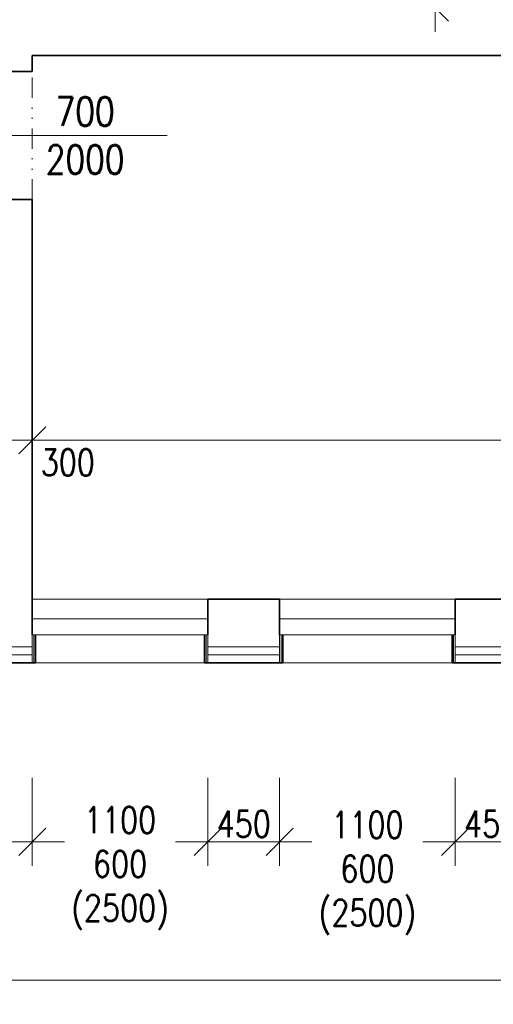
# Model space of a CAD drawing. Header units: millimetres. Extents: x -485339 to 286898, y -1189934 to 1602269.
# Tile 71 of 230: x -70284 to -67316, y -1062714 to -1056553. Entities that reach past the tile are written whole.
import ezdxf

# ---------------------------------------------------------------- set-up
doc = ezdxf.new("R2010")
doc.units = ezdxf.units.MM
doc.header["$LTSCALE"] = 10
doc.linetypes.add('DĚLICÍ2', pattern=[15.875, 6.35, -3.175, 0, -3.175, 0, -3.175])
doc.layers.get('Defpoints').update_dxf_attribs({"lineweight": 0})
for name, color, linetype, lineweight in [('N_čáry_obrys', 10, 'Continuous', 35), ('N_čáry_obv.plášt', 212, 'Continuous', 18), ('N_čáry_plné', 10, 'Continuous', 18), ('St_kóty', 132, 'Continuous', 18), ('St_otvory_okna', 40, 'Continuous', 18), ('St_popis_otvory', 40, 'Continuous', 18), ('St_čáry_nad', 250, 'DĚLICÍ2', 18), ('St_čáry_obrys', 5, 'Continuous', 35), ('St_čáry_plné', 250, 'Continuous', 18)]:
    doc.layers.add(name, color=color, linetype=linetype, lineweight=lineweight)
doc.styles.get("Standard").update_dxf_attribs({"font": 'simplex.shx', "width": 0.8})
doc.linetypes.add('IZOLACE', pattern='A,0.0001,-0.1,[134,ltypeshp.shx,S=0.1,R=0,X=-0.1,Y=0],-0.2,[134,ltypeshp.shx,S=0.1,R=180,X=0.1,Y=0],-0.1', length=0.4001)
doc.dimstyles.new('stavebníM100', dxfattribs={"dimtxt": 165, "dimasz": 170, "dimexe": 150, "dimexo": 100, "dimgap": 30, "dimtad": 1, "dimdec": 0, "dimtxsty": 'Standard', "dimblk": 'OBLIQUE', "dimcen": -2.5, "dimdle": 150, "dimclrd": 256, "dimclre": 256, "dimclrt": 256, "dimadec": 4, "dimazin": 0, "dimtfac": 1, "dimtdec": 0, "dimtmove": 2, "dimatfit": 3, "dimldrblk": 'OBLIQUE', "dimfxl": 400, "dimfxlon": 1, "dimlwd": -1, "dimlwe": -1, "dimarcsym": 0})
doc.dimstyles.new('stavebníM100_modul', dxfattribs={"dimtxt": 250, "dimasz": 200, "dimexe": 150, "dimexo": 100, "dimgap": 30, "dimtad": 1, "dimdec": 0, "dimtxsty": 'Standard', "dimblk": 'DOT', "dimcen": -2.5, "dimdle": 150, "dimclrd": 256, "dimclre": 256, "dimclrt": 256, "dimadec": 4, "dimazin": 0, "dimtfac": 1, "dimtdec": 0, "dimtmove": 2, "dimatfit": 3, "dimldrblk": 'OBLIQUE', "dimfxl": 400, "dimfxlon": 1, "dimlwd": -1, "dimlwe": -1, "dimarcsym": 0})

# ---------------------------------------------------------------- blocks, each defined once
blk = doc.blocks.new('_OBLIQUE')
at = {"color": 0, "linetype": 'ByBlock'}
blk.add_line((-0.5, -0.5), (0.5, 0.5), dxfattribs=at)
blk = doc.blocks.new('*D5694')
at = {"layer": 'Defpoints', "color": 0}
for p in [(-70504.9, -1062274.1), (-59724.9, -1062274.1), (-59724.9, -1062562.9)]:
    blk.add_point(p, dxfattribs=at)
at = {"layer": 'St_kóty'}
for p, q in [((-70504.9, -1062374.1), (-70504.9, -1062712.9)), ((-59724.9, -1062374.1), (-59724.9, -1062712.9)), ((-70654.9, -1062562.9), (-59574.9, -1062562.9))]:
    blk.add_line(p, q, dxfattribs=at)
at = {"layer": 'St_kóty', "linetype": 'ByBlock', "xscale": 170, "yscale": 170, "zscale": 170, "rotation": 180}
blk.add_blockref('_OBLIQUE', (-70504.9, -1062562.9), dxfattribs=at)
at = {"layer": 'St_kóty', "linetype": 'ByBlock', "xscale": 170, "yscale": 170, "zscale": 170}
blk.add_blockref('_OBLIQUE', (-59724.9, -1062562.9), dxfattribs=at)
at = {"layer": 'St_kóty', "insert": (-65114.9, -1062450.4), "char_height": 165, "attachment_point": 5}
blk.add_mtext('10780', dxfattribs=at)
blk = doc.blocks.new('*D5700')
at = {"layer": 'Defpoints', "color": 0}
for p in [(-67554.9, -1060477.6), (-67104.9, -1060477.6), (-67554.9, -1061697.4)]:
    blk.add_point(p, dxfattribs=at)
at = {"layer": 'St_kóty'}
for p, q in [((-67554.9, -1061297.4), (-67554.9, -1061847.4)), ((-67104.9, -1061297.4), (-67104.9, -1061847.4)), ((-66954.9, -1061697.4), (-67704.9, -1061697.4))]:
    blk.add_line(p, q, dxfattribs=at)
at = {"layer": 'St_kóty', "linetype": 'ByBlock', "xscale": 170, "yscale": 170, "zscale": 170, "rotation": 180}
blk.add_blockref('_OBLIQUE', (-67554.9, -1061697.4), dxfattribs=at)
at = {"layer": 'St_kóty', "linetype": 'ByBlock', "xscale": 170, "yscale": 170, "zscale": 170}
blk.add_blockref('_OBLIQUE', (-67104.9, -1061697.4), dxfattribs=at)
at = {"layer": 'St_kóty', "insert": (-67329.9, -1061584.9), "char_height": 165, "attachment_point": 5}
blk.add_mtext('450', dxfattribs=at)
blk = doc.blocks.new('*D5701')
at = {"layer": 'Defpoints', "color": 0}
for p in [(-68654.9, -1060477.6), (-67554.9, -1060477.6), (-68654.9, -1061697.4)]:
    blk.add_point(p, dxfattribs=at)
at = {"layer": 'St_kóty'}
for p, q in [((-68654.9, -1061297.4), (-68654.9, -1061847.4)), ((-67554.9, -1061297.4), (-67554.9, -1061847.4)), ((-68804.9, -1061697.4), (-68452.3, -1061697.4)), ((-67404.9, -1061697.4), (-67757.5, -1061697.4))]:
    blk.add_line(p, q, dxfattribs=at)
at = {"layer": 'St_kóty', "linetype": 'ByBlock', "xscale": 170, "yscale": 170, "zscale": 170, "rotation": 180}
blk.add_blockref('_OBLIQUE', (-68654.9, -1061697.4), dxfattribs=at)
at = {"layer": 'St_kóty', "linetype": 'ByBlock', "xscale": 170, "yscale": 170, "zscale": 170}
blk.add_blockref('_OBLIQUE', (-67554.9, -1061697.4), dxfattribs=at)
at = {"layer": 'St_kóty', "insert": (-68104.9, -1061893.1), "char_height": 165, "attachment_point": 5}
blk.add_mtext('1100\\P600\\P(2500)', dxfattribs=at)
blk = doc.blocks.new('*D5702')
at = {"layer": 'Defpoints', "color": 0}
for p in [(-69104.9, -1060477.6), (-68654.9, -1060477.6), (-69104.9, -1061697.4)]:
    blk.add_point(p, dxfattribs=at)
at = {"layer": 'St_kóty'}
for p, q in [((-69104.9, -1061297.4), (-69104.9, -1061847.4)), ((-68654.9, -1061297.4), (-68654.9, -1061847.4)), ((-68504.9, -1061697.4), (-69254.9, -1061697.4))]:
    blk.add_line(p, q, dxfattribs=at)
at = {"layer": 'St_kóty', "linetype": 'ByBlock', "xscale": 170, "yscale": 170, "zscale": 170, "rotation": 180}
blk.add_blockref('_OBLIQUE', (-69104.9, -1061697.4), dxfattribs=at)
at = {"layer": 'St_kóty', "linetype": 'ByBlock', "xscale": 170, "yscale": 170, "zscale": 170}
blk.add_blockref('_OBLIQUE', (-68654.9, -1061697.4), dxfattribs=at)
at = {"layer": 'St_kóty', "insert": (-68879.9, -1061584.9), "char_height": 165, "attachment_point": 5}
blk.add_mtext('450', dxfattribs=at)
blk = doc.blocks.new('*D5703')
at = {"layer": 'Defpoints', "color": 0}
for p in [(-69104.9, -1060477.6), (-70204.9, -1060577.6), (-70204.9, -1061697.4)]:
    blk.add_point(p, dxfattribs=at)
at = {"layer": 'St_kóty'}
for p, q in [((-70204.9, -1061297.4), (-70204.9, -1061847.4)), ((-69104.9, -1061297.4), (-69104.9, -1061847.4)), ((-70354.9, -1061697.4), (-70002.3, -1061697.4)), ((-68954.9, -1061697.4), (-69307.5, -1061697.4))]:
    blk.add_line(p, q, dxfattribs=at)
at = {"layer": 'St_kóty', "linetype": 'ByBlock', "xscale": 170, "yscale": 170, "zscale": 170, "rotation": 180}
blk.add_blockref('_OBLIQUE', (-70204.9, -1061697.4), dxfattribs=at)
at = {"layer": 'St_kóty', "linetype": 'ByBlock', "xscale": 170, "yscale": 170, "zscale": 170}
blk.add_blockref('_OBLIQUE', (-69104.9, -1061697.4), dxfattribs=at)
at = {"layer": 'St_kóty', "insert": (-69654.9, -1061863.2), "char_height": 165, "attachment_point": 5}
blk.add_mtext('1100\\P600\\P(2500)', dxfattribs=at)
blk = doc.blocks.new('*D5704')
at = {"layer": 'Defpoints', "color": 0}
for p in [(-70504.9, -1060477.6), (-70204.9, -1060577.6), (-70504.9, -1061697.4)]:
    blk.add_point(p, dxfattribs=at)
at = {"layer": 'St_kóty'}
for p, q in [((-70504.9, -1061297.4), (-70504.9, -1061847.4)), ((-70204.9, -1061297.4), (-70204.9, -1061847.4)), ((-70054.9, -1061697.4), (-70654.9, -1061697.4))]:
    blk.add_line(p, q, dxfattribs=at)
at = {"layer": 'St_kóty', "linetype": 'ByBlock', "xscale": 170, "yscale": 170, "zscale": 170, "rotation": 180}
blk.add_blockref('_OBLIQUE', (-70504.9, -1061697.4), dxfattribs=at)
at = {"layer": 'St_kóty', "linetype": 'ByBlock', "xscale": 170, "yscale": 170, "zscale": 170}
blk.add_blockref('_OBLIQUE', (-70204.9, -1061697.4), dxfattribs=at)
at = {"layer": 'St_kóty', "insert": (-70815.3, -1061834.4), "char_height": 165, "attachment_point": 5}
blk.add_mtext('300', dxfattribs=at)
blk = doc.blocks.new('*D5722')
at = {"layer": 'Defpoints', "color": 0}
for p in [(-70504.9, -1060477.6), (-59724.9, -1060477.6), (-59724.9, -1063107)]:
    blk.add_point(p, dxfattribs=at)
at = {"layer": 'St_kóty'}
for p, q in [((-70504.9, -1062707), (-70504.9, -1063257)), ((-59724.9, -1062707), (-59724.9, -1063257)), ((-70654.9, -1063107), (-59574.9, -1063107))]:
    blk.add_line(p, q, dxfattribs=at)
at = {"layer": 'St_kóty', "linetype": 'ByBlock', "xscale": 170, "yscale": 170, "zscale": 170, "rotation": 180}
blk.add_blockref('_OBLIQUE', (-70504.9, -1063107), dxfattribs=at)
at = {"layer": 'St_kóty', "linetype": 'ByBlock', "xscale": 170, "yscale": 170, "zscale": 170}
blk.add_blockref('_OBLIQUE', (-59724.9, -1063107), dxfattribs=at)
at = {"layer": 'St_kóty', "insert": (-65114.9, -1062994.5), "char_height": 165, "attachment_point": 5}
blk.add_mtext('10780', dxfattribs=at)
blk = doc.blocks.new('_Dot')
at = {"color": 0, "linetype": 'ByBlock', "lineweight": -2}
blk.add_line((-0.5, 0), (-1, 0), dxfattribs=at)
at = {"color": 0, "linetype": 'ByBlock', "const_width": 0.5}
blk.add_lwpolyline([(-0.25, 0, 1), (0.25, 0, 1)], format="xyb", close=True, dxfattribs=at)
blk = doc.blocks.new('*D5730')
at = {"layer": 'Defpoints', "color": 0}
for p in [(-71193, -1040782.2), (-59184.9, -1040782.6), (-71193, -1064041.5)]:
    blk.add_point(p, dxfattribs=at)
at = {"layer": 'St_kóty'}
for p, q in [((-71193, -1063641.5), (-71193, -1064191.5)), ((-59184.9, -1063641.5), (-59184.9, -1064191.5)), ((-59384.9, -1064041.5), (-70993, -1064041.5))]:
    blk.add_line(p, q, dxfattribs=at)
at = {"layer": 'St_kóty', "xscale": 200, "yscale": 200, "zscale": 200, "rotation": 180}
blk.add_blockref('_Dot', (-71193, -1064041.5), dxfattribs=at)
at = {"layer": 'St_kóty', "xscale": 200, "yscale": 200, "zscale": 200}
blk.add_blockref('_Dot', (-59184.9, -1064041.5), dxfattribs=at)
at = {"layer": 'St_kóty', "insert": (-65188.9, -1063886.5), "char_height": 250, "attachment_point": 5}
blk.add_mtext('12008', dxfattribs=at)
blk = doc.blocks.new('*D5800')
at = {"layer": 'Defpoints', "color": 0}
for p in [(-70204.9, -1060177.6), (-63313.9, -1060177.6), (-70204.9, -1060577.6)]:
    blk.add_point(p, dxfattribs=at)
at = {"layer": 'St_čáry_plné', "ltscale": 2}
for p, q in [((-63313.9, -1060727.6), (-63313.9, -1060027.6)), ((-63713.9, -1060177.6), (-63163.9, -1060177.6)), ((-63713.9, -1060577.6), (-63163.9, -1060577.6))]:
    blk.add_line(p, q, dxfattribs=at)
at = {"layer": 'St_čáry_plné', "linetype": 'ByBlock', "xscale": 170, "yscale": 170, "zscale": 170}
for p, rotation in [((-63313.9, -1060177.6), 90), ((-63313.9, -1060577.6), 270)]:
    blk.add_blockref('_OBLIQUE', p, dxfattribs=dict(at, rotation=rotation))
at = {"layer": 'St_čáry_plné', "insert": (-63125.9, -1059984.4), "char_height": 165, "attachment_point": 5, "rotation": 90}
blk.add_mtext('400', dxfattribs=at)
blk = doc.blocks.new('*D5801')
at = {"layer": 'Defpoints', "color": 0}
for p in [(-63313.9, -1056777.6), (-63125.9, -1056777.6), (-70204.9, -1060177.6)]:
    blk.add_point(p, dxfattribs=at)
at = {"layer": 'St_kóty'}
for p, q in [((-63313.9, -1060327.6), (-63313.9, -1056627.6)), ((-63225.9, -1056777.6), (-63463.9, -1056777.6)), ((-63713.9, -1060177.6), (-63163.9, -1060177.6))]:
    blk.add_line(p, q, dxfattribs=at)
at = {"layer": 'St_kóty', "linetype": 'ByBlock', "xscale": 170, "yscale": 170, "zscale": 170}
for p, rotation in [((-63313.9, -1056777.6), 90), ((-63313.9, -1060177.6), 270)]:
    blk.add_blockref('_OBLIQUE', p, dxfattribs=dict(at, rotation=rotation))
at = {"layer": 'St_kóty', "insert": (-63426.4, -1058477.6), "char_height": 165, "attachment_point": 5, "rotation": 90}
blk.add_mtext('3400', dxfattribs=at)
blk = doc.blocks.new('*D5807')
at = {"layer": 'Defpoints', "color": 0}
for p in [(-70204.9, -1056177.6), (-67681.1, -1056177.6), (-70204.9, -1056477.6)]:
    blk.add_point(p, dxfattribs=at)
at = {"layer": 'St_kóty'}
for p, q in [((-67681.1, -1056627.6), (-67681.1, -1056027.6)), ((-68081.1, -1056177.6), (-67531.1, -1056177.6)), ((-68081.1, -1056477.6), (-67531.1, -1056477.6))]:
    blk.add_line(p, q, dxfattribs=at)
at = {"layer": 'St_kóty', "linetype": 'ByBlock', "xscale": 170, "yscale": 170, "zscale": 170}
for p, rotation in [((-67681.1, -1056177.6), 90), ((-67681.1, -1056477.6), 270)]:
    blk.add_blockref('_OBLIQUE', p, dxfattribs=dict(at, rotation=rotation))
at = {"layer": 'St_kóty', "insert": (-67485.4, -1055935.2), "char_height": 165, "attachment_point": 5, "rotation": 90}
blk.add_mtext('300', dxfattribs=at)
blk = doc.blocks.new('*D5810')
at = {"layer": 'Defpoints', "color": 0}
for p in [(-70204.9, -1059184.4), (-70504.9, -1059667.6), (-70204.9, -1059667.6)]:
    blk.add_point(p, dxfattribs=at)
at = {"layer": 'St_kóty'}
for p, q in [((-70504.9, -1059567.6), (-70504.9, -1059034.4)), ((-70204.9, -1059567.6), (-70204.9, -1059034.4)), ((-70654.9, -1059184.4), (-70054.9, -1059184.4))]:
    blk.add_line(p, q, dxfattribs=at)
at = {"layer": 'St_kóty', "linetype": 'ByBlock', "xscale": 170, "yscale": 170, "zscale": 170, "rotation": 180}
blk.add_blockref('_OBLIQUE', (-70504.9, -1059184.4), dxfattribs=at)
at = {"layer": 'St_kóty', "linetype": 'ByBlock', "xscale": 170, "yscale": 170, "zscale": 170}
blk.add_blockref('_OBLIQUE', (-70204.9, -1059184.4), dxfattribs=at)
at = {"layer": 'St_kóty', "insert": (-69982.1, -1059323.1), "char_height": 165, "attachment_point": 5}
blk.add_mtext('300', dxfattribs=at)
blk = doc.blocks.new('*D5811')
at = {"layer": 'Defpoints', "color": 0}
for p in [(-60024.9, -1058347.6), (-60024.9, -1059184.4), (-70204.9, -1059667.6)]:
    blk.add_point(p, dxfattribs=at)
at = {"layer": 'St_kóty'}
for p, q in [((-60024.9, -1058784.4), (-60024.9, -1059334.4)), ((-70204.9, -1059567.6), (-70204.9, -1059034.4)), ((-70354.9, -1059184.4), (-59874.9, -1059184.4))]:
    blk.add_line(p, q, dxfattribs=at)
at = {"layer": 'St_kóty', "linetype": 'ByBlock', "xscale": 170, "yscale": 170, "zscale": 170, "rotation": 180}
blk.add_blockref('_OBLIQUE', (-70204.9, -1059184.4), dxfattribs=at)
at = {"layer": 'St_kóty', "linetype": 'ByBlock', "xscale": 170, "yscale": 170, "zscale": 170}
blk.add_blockref('_OBLIQUE', (-60024.9, -1059184.4), dxfattribs=at)
at = {"layer": 'St_kóty', "insert": (-65114.9, -1059071.9), "char_height": 165, "attachment_point": 5}
blk.add_mtext('10180', dxfattribs=at)
blk = doc.blocks.new('*D6628')
at = {"layer": 'Defpoints', "color": 0}
for p in [(-43625.2, -1042045.8), (-140554.9, -1060077.6), (-43625.2, -1065645.1)]:
    blk.add_point(p, dxfattribs=at)
at = {"layer": 'St_kóty'}
for p, q in [((-140554.9, -1065245.1), (-140554.9, -1065795.1)), ((-43625.2, -1065245.1), (-43625.2, -1065795.1)), ((-140704.9, -1065645.1), (-43475.2, -1065645.1))]:
    blk.add_line(p, q, dxfattribs=at)
at = {"layer": 'St_kóty', "linetype": 'ByBlock', "xscale": 170, "yscale": 170, "zscale": 170, "rotation": 180}
blk.add_blockref('_OBLIQUE', (-140554.9, -1065645.1), dxfattribs=at)
at = {"layer": 'St_kóty', "linetype": 'ByBlock', "xscale": 170, "yscale": 170, "zscale": 170}
blk.add_blockref('_OBLIQUE', (-43625.2, -1065645.1), dxfattribs=at)
at = {"layer": 'St_kóty', "insert": (-92090, -1065532.6), "char_height": 165, "attachment_point": 5}
blk.add_mtext('96930', dxfattribs=at)
blk = doc.blocks.new('*D6629')
at = {"layer": 'Defpoints', "color": 0}
for p in [(-140554.9, -1060077.6), (-59724.9, -1060477.6), (-59724.9, -1065253.2)]:
    blk.add_point(p, dxfattribs=at)
at = {"layer": 'St_kóty'}
for p, q in [((-140554.9, -1064853.2), (-140554.9, -1065403.2)), ((-59724.9, -1064853.2), (-59724.9, -1065403.2)), ((-140704.9, -1065253.2), (-59574.9, -1065253.2))]:
    blk.add_line(p, q, dxfattribs=at)
at = {"layer": 'St_kóty', "linetype": 'ByBlock', "xscale": 170, "yscale": 170, "zscale": 170, "rotation": 180}
blk.add_blockref('_OBLIQUE', (-140554.9, -1065253.2), dxfattribs=at)
at = {"layer": 'St_kóty', "linetype": 'ByBlock', "xscale": 170, "yscale": 170, "zscale": 170}
blk.add_blockref('_OBLIQUE', (-59724.9, -1065253.2), dxfattribs=at)
at = {"layer": 'St_kóty', "insert": (-100139.9, -1065140.7), "char_height": 165, "attachment_point": 5}
blk.add_mtext('80830', dxfattribs=at)

msp = doc.modelspace()

# ---------------------------------------------------------------- linework, layer by layer
at = {"layer": 'N_čáry_obrys', "ltscale": 2}
for points in [[(-70184.9, -1060577.6), (-70184.9, -1060402.6)], [(-69124.9, -1060577.6), (-69124.9, -1060402.6)], [(-68634.9, -1060577.6), (-68634.9, -1060402.6)], [(-67574.9, -1060577.6), (-67574.9, -1060402.6)], [(-70184.9, -1060577.6), (-70604.9, -1060577.6)], [(-68634.9, -1060577.6), (-69124.9, -1060577.6)], [(-67084.9, -1060577.6), (-67574.9, -1060577.6)]]:
    msp.add_lwpolyline(points, dxfattribs=at)
at = {"layer": 'N_čáry_obv.plášt', "linetype": 'IZOLACE', "ltscale": 2}
for points in [[(-70194.9, -1060577.6), (-70194.9, -1060402.6)], [(-69114.9, -1060577.6), (-69114.9, -1060402.6)], [(-68644.9, -1060577.6), (-68644.9, -1060402.6)], [(-67564.9, -1060577.6), (-67564.9, -1060402.6)]]:
    msp.add_lwpolyline(points, dxfattribs=at)
at = {"layer": 'N_čáry_obv.plášt', "linetype": 'IZOLACE', "ltscale": 10}
for points in [[(-70204.9, -1060527.6), (-70554.9, -1060527.6)], [(-68654.9, -1060527.6), (-69104.9, -1060527.6)], [(-67104.9, -1060527.6), (-67554.9, -1060527.6)]]:
    msp.add_lwpolyline(points, dxfattribs=at)
at = {"layer": 'N_čáry_plné', "ltscale": 2}
for points in [[(-69124.9, -1060577.6), (-70204.9, -1060577.6)], [(-68634.9, -1060577.6), (-67554.9, -1060577.6)]]:
    msp.add_lwpolyline(points, dxfattribs=at)
at = {"layer": 'St_otvory_okna', "ltscale": 2}
for points in [[(-69104.9, -1060302.6), (-70204.9, -1060302.6)], [(-67554.9, -1060302.6), (-68654.9, -1060302.6)], [(-69104.9, -1060402.6), (-70204.9, -1060402.6)], [(-67554.9, -1060402.6), (-68654.9, -1060402.6)]]:
    msp.add_lwpolyline(points, dxfattribs=at)
at = {"layer": 'St_popis_otvory'}
msp.add_lwpolyline([(-71008.1, -1057277.6), (-69360.6, -1057277.6)], dxfattribs=at)
at = {"layer": 'St_čáry_nad', "ltscale": 2}
msp.add_lwpolyline([(-70204.9, -1057677.6), (-70204.9, -1056877.6)], dxfattribs=at)
at = {"layer": 'St_čáry_obrys', "ltscale": 2}
for points in [[(-70204.9, -1056877.6), (-70204.9, -1056777.6)], [(-60024.9, -1056777.6), (-70204.9, -1056777.6)], [(-70504.9, -1056877.6), (-70204.9, -1056877.6)], [(-70504.9, -1057677.6), (-70204.9, -1057677.6)], [(-70204.9, -1060402.6), (-70204.9, -1057677.6)], [(-68654.9, -1060177.6), (-69104.9, -1060177.6)], [(-69104.9, -1060402.6), (-69104.9, -1060177.6)], [(-68654.9, -1060402.6), (-68654.9, -1060177.6)], [(-67104.9, -1060177.6), (-67554.9, -1060177.6)], [(-67554.9, -1060402.6), (-67554.9, -1060177.6)]]:
    msp.add_lwpolyline(points, dxfattribs=at)
at = {"layer": 'St_čáry_plné', "ltscale": 2}
for points in [[(-70204.9, -1060177.6), (-69104.9, -1060177.6)], [(-68654.9, -1060177.6), (-67554.9, -1060177.6)], [(-70204.9, -1060577.6), (-70204.9, -1060302.6)], [(-69104.9, -1060577.6), (-69104.9, -1060402.6)], [(-68654.9, -1060577.6), (-68654.9, -1060402.6)], [(-67554.9, -1060577.6), (-67554.9, -1060402.6)], [(-70204.9, -1060477.6), (-70504.9, -1060477.6)], [(-68654.9, -1060477.6), (-69104.9, -1060477.6)], [(-67104.9, -1060477.6), (-67554.9, -1060477.6)]]:
    msp.add_lwpolyline(points, dxfattribs=at)

# ---------------------------------------------------------------- texts
at = {"layer": 'St_popis_otvory', "insert": (-69873.5, -1057277.6), "char_height": 180, "width": 1342.526, "attachment_point": 5}
msp.add_mtext('700\\P2000', dxfattribs=at)

# ---------------------------------------------------------------- dimensions: what is measured, and where the dimension line sits
at = {"layer": 'St_kóty'}
for base, p1, p2, dimstyle, picture, middle in [((-71193, -1064041.5), (-59184.9, -1040782.6), (-71193, -1040782.2), 'stavebníM100_modul', '*D5730', (-65188.9, -1063886.5)), ((-60024.9, -1059184.4), (-70204.9, -1059667.6), (-60024.9, -1058347.6), 'stavebníM100', '*D5811', (-65114.9, -1059071.9)), ((-59724.9, -1063107), (-70504.9, -1060477.6), (-59724.9, -1060477.6), 'stavebníM100', '*D5722', (-65114.9, -1062994.5))]:
    dim = msp.add_linear_dim(base=base, p1=p1, p2=p2, dimstyle=dimstyle, dxfattribs=at)
    dim.commit()
    dim.dimension.update_dxf_attribs({"geometry": picture, "text_midpoint": middle})
for base, p1, p2, picture, middle in [((-43625.2, -1065645.1), (-140554.9, -1060077.6), (-43625.2, -1042045.8), '*D6628', (-92090, -1065532.6)), ((-59724.9, -1065253.2), (-140554.9, -1060077.6), (-59724.9, -1060477.6), '*D6629', (-100139.9, -1065140.7)), ((-69104.9, -1061697.4), (-68654.9, -1060477.6), (-69104.9, -1060477.6), '*D5702', (-68879.9, -1061584.9)), ((-67554.9, -1061697.4), (-67104.9, -1060477.6), (-67554.9, -1060477.6), '*D5700', (-67329.9, -1061584.9)), ((-59724.9, -1062562.9), (-70504.9, -1062274.1), (-59724.9, -1062274.1), '*D5694', (-65114.9, -1062450.4))]:
    dim = msp.add_linear_dim(base=base, p1=p1, p2=p2, dimstyle='stavebníM100', override={"dimtxsty": 'Standard', "dimldrblk": 'OBLIQUE'}, dxfattribs=at)
    dim.commit()
    dim.dimension.update_dxf_attribs({"geometry": picture, "text_midpoint": middle})
dim = msp.add_linear_dim(base=(-67681.1, -1056177.6), p1=(-70204.9, -1056477.6), p2=(-70204.9, -1056177.6), angle=90, dimstyle='stavebníM100', dxfattribs=at)
dim.commit()
dim.dimension.update_dxf_attribs({"geometry": '*D5807', "text_midpoint": (-67485.4, -1055935.2), "dimtype": 160})
dim = msp.add_linear_dim(base=(-63313.9, -1056777.6), p1=(-70204.9, -1060177.6), p2=(-63125.9, -1056777.6), angle=90, dimstyle='stavebníM100', dxfattribs=at)
dim.commit()
dim.dimension.update_dxf_attribs({"geometry": '*D5801', "text_midpoint": (-63426.4, -1058477.6)})
dim = msp.add_linear_dim(base=(-70204.9, -1059184.4), p1=(-70504.9, -1059667.6), p2=(-70204.9, -1059667.6), dimstyle='stavebníM100', dxfattribs=at)
dim.commit()
dim.dimension.update_dxf_attribs({"geometry": '*D5810', "text_midpoint": (-69982.1, -1059323.1), "dimtype": 160})
dim = msp.add_linear_dim(base=(-70504.9, -1061697.4), p1=(-70204.9, -1060577.6), p2=(-70504.9, -1060477.6), dimstyle='stavebníM100', override={"dimtxsty": 'Standard', "dimldrblk": 'OBLIQUE'}, dxfattribs=at)
dim.commit()
dim.dimension.update_dxf_attribs({"geometry": '*D5704', "text_midpoint": (-70815.3, -1061834.4), "dimtype": 160})
for base, p1, p2, picture, middle in [((-70204.9, -1061697.4), (-69104.9, -1060477.6), (-70204.9, -1060577.6), '*D5703', (-69654.9, -1061863.2)), ((-68654.9, -1061697.4), (-67554.9, -1060477.6), (-68654.9, -1060477.6), '*D5701', (-68104.9, -1061893.1))]:
    dim = msp.add_linear_dim(base=base, p1=p1, p2=p2, text='<>\\P600\\P(2500)', dimstyle='stavebníM100', override={"dimtxsty": 'Standard', "dimldrblk": 'OBLIQUE'}, dxfattribs=at)
    dim.commit()
    dim.dimension.update_dxf_attribs({"geometry": picture, "text_midpoint": middle, "dimtype": 160})
at = {"layer": 'St_čáry_plné', "ltscale": 2}
dim = msp.add_linear_dim(base=(-63313.9, -1060177.6), p1=(-70204.9, -1060577.6), p2=(-70204.9, -1060177.6), angle=90, dimstyle='stavebníM100', dxfattribs=at)
dim.commit()
dim.dimension.update_dxf_attribs({"geometry": '*D5800', "text_midpoint": (-63125.9, -1059984.4), "dimtype": 160})

doc.saveas('drawing.dxf')
